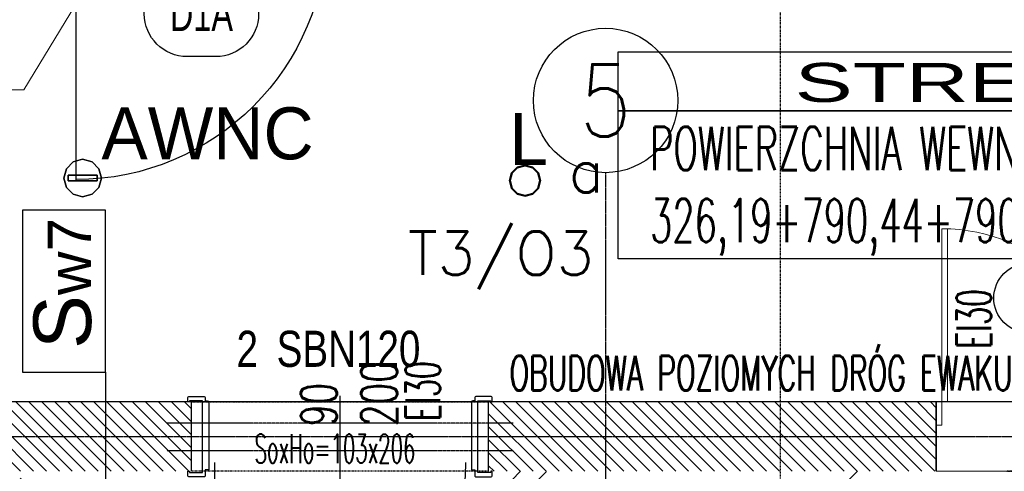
# Model space of a CAD drawing. Header units: millimetres. Extents: x 69081 to 158617, y -37521 to -9534.
# Tile 76 of 256: x 112805 to 113146, y -20561 to -20404. Entities that reach past the tile are written whole.
import ezdxf
from ezdxf.enums import TextEntityAlignment as Align

# ---------------------------------------------------------------- set-up
doc = ezdxf.new("R2010")
doc.units = ezdxf.units.MM
doc.linetypes.add('DO', pattern=[0.8, 0.6, -0.1, 0, -0.1])
doc.linetypes.add('DP', pattern=[0.5, 0.3, -0.2])
for name, color, linetype in [('0_oświetlenie', 7, 'Continuous'), ('_A-opisy', 51, 'Continuous'), ('A-----SZ', 8, 'Continuous'), ('A-OSI', 8, 'DO'), ('A-SCI', 7, 'Continuous'), ('AM DRZIW WEWN', 1, 'Continuous'), ('BA_drz', 7, 'Continuous'), ('BA_sym', 7, 'Continuous'), ('BA_WIC', 1, 'Continuous'), ('BI_sym', 7, 'Continuous'), ('BZ_sym', 7, 'Continuous'), ('E_Oświetlenie - Numer obwodu', 1, 'Continuous'), ('E_Oświetlenie - Opis', 4, 'Continuous'), ('JS_OLKA KONSTR', 231, 'Continuous'), ('JS_p.poż.', 240, 'Continuous'), ('JS_PODCIĄGI', 1, 'DP'), ('Nadproża', 5, 'DO'), ('porta', 8, 'Continuous'), ('R-----OP', 1, 'Continuous'), ('R-----WY', 1, 'Continuous')]:
    doc.layers.add(name, color=color, linetype=linetype)
for name, color, linetype, lineweight in [('_A-stolarka', 72, 'Continuous', 9), ('_A-ściany', 141, 'Continuous', 35), ('A-DRZ-SY', 7, 'Continuous', 25), ('SB_OTWORY DRZWI', 1, 'Continuous', 9), ('SB_PRZEJSCIA', 3, 'Continuous', 9)]:
    doc.layers.add(name, color=color, linetype=linetype, lineweight=lineweight)
doc.layers.get('R-----WY').off()
doc.styles.add('Arial', font='l_10646.ttf')
doc.styles.add('BIKTS', font='bikromsw.shx', dxfattribs={"width": 0.85})
doc.styles.add('Opisowy', font='arial.ttf')
doc.styles.add('ROMANS', font='romans.shx', dxfattribs={"height": 1})
doc.styles.add('SIMPLEX', font='simplex', dxfattribs={"width": 0.85})
doc.styles.add('TableTextStyle', font='txt')

# ---------------------------------------------------------------- blocks, each defined once
blk = doc.blocks.new('dr1h901')
at = {"color": 0}
blk.add_line((-0.5, 0), (-0.5, 1.005), dxfattribs=at)
at = {"color": 1}
blk.add_line((0, 0.1689), (0, -0.2655), dxfattribs=at)
blk.add_arc((-0.5, 0), 1, 0, 90, dxfattribs=at)
blk = doc.blocks.new('enr')
blk.add_circle((0, 0), 0.5)
at = {"style": 'ROMANS', "width": 0.85}
blk.add_attdef('NR', text='', height=0.5, dxfattribs=at).set_placement((0, 0), align=Align.MIDDLE_CENTER)
blk = doc.blocks.new('osie')
at = {"layer": 'A-OSI'}
for p, q in [((18923.6, -43296.02), (18923.6, -44525.44)), ((17574.24, -43387.43), (20818.3, -43387.43))]:
    blk.add_line(p, q, dxfattribs=at)
at = {"layer": 'BI_sym', "xscale": 50, "yscale": 50, "zscale": 50}
blk.add_blockref('enr', (18923.6, -43271.02), dxfattribs=at).add_auto_attribs({'NR': '5'})
blk = doc.blocks.new('REWIZJE')
at = {"layer": '_A-opisy', "color": 40}
blk.add_line((28149.58, -31193.14), (28149.58, -31231.14), dxfattribs=at)
blk.add_line((28149.58, -31193.14), (28149.58, -31231.14), dxfattribs=at)
blk.add_circle((28149.59, -31181.14), 12, dxfattribs=at)
at = {"layer": '_A-stolarka'}
for p, q in [((28119.58, -31215.14), (28119.58, -31157.14)), ((28119.58, -31157.14), (28121.58, -31157.14)), ((28119.58, -31217.14), (28119.58, -31157.14)), ((28121.58, -31157.14), (28121.58, -31217.14)), ((28117.58, -31217.14), (28119.58, -31217.14)), ((28117.58, -31225.14), (28117.58, -31217.14)), ((28117.58, -31217.14), (28119.58, -31217.14)), ((28119.58, -31217.14), (28119.58, -31215.14)), ((28119.58, -31217.14), (28119.58, -31225.14)), ((28121.58, -31217.14), (28119.58, -31217.14)), ((28179.58, -31217.14), (28179.58, -31217.14)), ((28179.58, -31217.14), (28179.58, -31225.14)), ((28181.58, -31217.14), (28179.58, -31217.14)), ((28181.58, -31225.14), (28181.58, -31217.14)), ((28119.58, -31225.14), (28117.58, -31225.14)), ((28179.58, -31225.14), (28181.58, -31225.14))]:
    blk.add_line(p, q, dxfattribs=at)
blk.add_arc((28119.58, -31217.14), 60, 0, 90, dxfattribs=at)
at = {"layer": '_A-ściany', "linetype": 'Continuous'}
for p, q in [((28117.58, -31217.14), (28117.58, -31241.14)), ((28181.58, -31217.14), (28181.58, -31241.14))]:
    blk.add_line(p, q, dxfattribs=at)
at = {"layer": '_A-ściany', "lineweight": 5}
for p, q in [((28181.58, -31217.14), (28117.58, -31217.14)), ((28181.58, -31241.14), (28117.58, -31241.14))]:
    blk.add_line(p, q, dxfattribs=at)
at = {"layer": 'JS_PODCIĄGI', "color": 4}
for p, q in [((28157.08, -31241.14), (28142.08, -31241.14)), ((28142.08, -31241.14), (28157.08, -31241.14))]:
    blk.add_line(p, q, dxfattribs=at)
at = {"layer": '_A-opisy', "color": 40, "insert": (28121.24, -31172.97), "char_height": 16, "attachment_point": 1, "style": 'Opisowy'}
blk.add_mtext_dynamic_manual_height_columns('\\pxqc;R', width=57.9989, gutter_width=1, heights=[0], dxfattribs=at)
blk = doc.blocks.new('symnadpr')
at = {"style": 'BIKTS', "width": 0.8}
blk.add_attdef('SZT_NADPR', text='', height=25, dxfattribs=at).set_placement((-48.74, -11.67), align=Align.RIGHT)
blk.add_attdef('NAZNADPR', (-42.6, -11.67), '', height=25, dxfattribs=at)
blk = doc.blocks.new('A$C04435ce7')
at = {"layer": 'Nadproża', "ltscale": 0.75}
for p, q in [((2292.09, 771.01), (2172.09, 771.01)), ((2292.09, 761.44), (2172.09, 761.44))]:
    blk.add_line(p, q, dxfattribs=at)
at = {"layer": 'BZ_sym'}
ref = blk.add_blockref('symnadpr', (2231.63, 796.79), dxfattribs=dict(at, xscale=0.5, yscale=0.5, zscale=0.5))
ref.add_attrib('naznadpr', 'SBN120', (2210.13, 790.54), dxfattribs={"height": 12.5, "style": 'BIKTS', "width": 0.8})
ref.add_attrib('szt_nadpr', '2', dxfattribs={"height": 12.5, "style": 'BIKTS', "width": 0.8}).set_placement((2203.68, 790.54), align=Align.RIGHT)
blk = doc.blocks.new('symdrz')
blk.add_lwpolyline([(-10, -30, -1), (-10, 30), (10, 30, -1), (10, -30)], format="xyb", close=True)
at = {"style": 'BIKTS', "width": 0.8}
blk.add_attdef('SZERDRZ', text='', height=25, dxfattribs=at).set_placement((77.15, 8.8), align=Align.CENTER)
blk.add_attdef('SYMDRZ', text='', height=25, dxfattribs=at).set_placement((0, 0), align=Align.MIDDLE)
blk.add_attdef('WYSDRZ', text='', height=25, dxfattribs=at).set_placement((77.15, -9.49), align=Align.TOP_CENTER)
blk = doc.blocks.new('A$C40e4dba9')
at = {"layer": 'A-SCI', "color": 4}
for p, q in [((0, 0), (0, 24)), ((103, 0), (103, 24))]:
    blk.add_line(p, q, dxfattribs=at)
at = {"layer": 'JS_PODCIĄGI', "lineweight": -3}
for p, q in [((0, 24), (103, 24)), ((103, 0), (0, 0))]:
    blk.add_line(p, q, dxfattribs=at)
at = {"layer": 'AM DRZIW WEWN', "insert": (21.87, 12.86), "char_height": 10, "width": 61.9698, "attachment_point": 1, "style": 'ROMANS'}
blk.add_mtext('{\\W0.5;SoxHo=103x206}', dxfattribs=at)
blk = doc.blocks.new('PRZEKROJE')
at = {"layer": 'R-----OP', "color": 121, "linetype": 'DP'}
blk.add_line((19809.22, -32516.52), (19809.22, -34819.41), dxfattribs=at)
blk = doc.blocks.new('opis lamp')
at = {"layer": 'E_Oświetlenie - Numer obwodu', "style": 'SIMPLEX'}
blk.add_attdef('OBWÓD', text='', height=15, dxfattribs=at).set_placement((-9.46, -1.18), align=Align.CENTER)
at = {"layer": 'E_Oświetlenie - Opis', "style": 'SIMPLEX'}
blk.add_attdef('OPIS1', (55.72, 42.77), '', height=15, dxfattribs=at)

msp = doc.modelspace()

# ---------------------------------------------------------------- hatches: boundary and pattern name
at = {"layer": 'A-----SZ'}
h = msp.add_hatch(dxfattribs=at)
h.set_pattern_fill('ANSI31', color=256, scale=2)
h.set_pattern_definition([(45, (77432.36, 11586.2524), (-4.4901281, 4.4901281), [])])
h.paths.add_polyline_path([(111471.1992, -19714.1903), (111466.7002, -19694.7029), (111455.0078, -19697.4023), (111459.5068, -19716.8897), (111502.2475, -19902.02), (111556.8122, -19889.4228), (111554.1128, -19877.7303), (111511.2405, -19887.6282)])
h.paths.add_polyline_path([(111908.6415, -20600.5941), (111739.3228, -20600.5941), (111708.7721, -20612.5941), (111908.6415, -20612.5941)])
h.paths.add_polyline_path([(111920.6415, -20560.5941), (111908.6415, -20561.5038), (111908.6415, -20688.5941), (111920.6415, -20688.5941)])
h.paths.add_polyline_path([(111920.6415, -20791.5941), (111908.6415, -20791.5941), (111908.6415, -20869.395), (111920.6415, -20878.9403)])
h.paths.add_polyline_path([(112115.6415, -20560.5941), (112100.6415, -20560.5941), (112100.6415, -21261.5941), (112115.6415, -21261.5941)])
h.paths.add_polyline_path([(112297.6415, -20560.5941), (112285.6415, -20560.5941), (112285.6415, -20678.5941), (112297.6415, -20678.5941)])
h.paths.add_polyline_path([(112409.6415, -20560.5941), (112397.6415, -20560.5941), (112397.6415, -20660.5941), (112445.6415, -20660.5941), (112445.6415, -20648.5941), (112409.6415, -20648.5941)])
h.paths.add_polyline_path([(112508.6415, -20560.5941), (112496.6415, -20560.5941), (112496.6415, -20648.5941), (112460.6415, -20648.5941), (112460.6415, -20660.5941), (112508.6415, -20660.5941)])
h.paths.add_polyline_path([(112460.6415, -20648.5941), (112445.6415, -20648.5941), (112445.6415, -21261.5941), (112460.6415, -21261.5941)])
h.paths.add_polyline_path([(112445.6415, -20800.5941), (112297.6415, -20800.5941), (112297.6415, -20781.5941), (112285.6415, -20781.5941), (112285.6415, -20812.5941), (112445.6415, -20812.5941)])
h.paths.add_polyline_path([(112620.6415, -20781.5941), (112608.6415, -20781.5941), (112608.6415, -20800.5941), (112460.6415, -20800.5941), (112460.6415, -20812.5941), (112620.6415, -20812.5941)])
h.paths.add_polyline_path([(112620.6415, -20560.5941), (112608.6415, -20560.5941), (112608.6415, -20678.5941), (112620.6415, -20678.5941)])
h.paths.add_polyline_path([(112805.6415, -20560.5941), (112790.6415, -20560.5941), (112790.6415, -21261.5941), (112805.6415, -21261.5941)])
h.paths.add_polyline_path([(112987.6415, -20560.5941), (112975.6415, -20560.5941), (112975.6415, -20678.5941), (112987.6415, -20678.5941)])
h.paths.add_polyline_path([(112987.6415, -20779.5941), (112975.6415, -20779.5941), (112975.6415, -20812.5941), (113135.6415, -20812.5941), (113135.6415, -20800.5941), (112987.6415, -20800.5941)])
h.paths.add_polyline_path([(113099.6415, -20560.5941), (113087.6415, -20560.5941), (113087.6415, -20660.5941), (113135.6415, -20660.5941), (113135.6415, -20648.5941), (113099.6415, -20648.5941)])
h.paths.add_polyline_path([(113150.6415, -20648.5941), (113135.6415, -20648.5941), (113135.6415, -21261.5941), (113150.6415, -21261.5941)])
h.paths.add_polyline_path([(113198.6415, -20560.5941), (113186.6415, -20560.5941), (113186.6415, -20648.5941), (113150.6415, -20648.5941), (113150.6415, -20660.5941), (113198.6415, -20660.5941)])
h.paths.add_polyline_path([(113310.6415, -20560.5941), (113298.6415, -20560.5941), (113298.6415, -20678.5941), (113310.6415, -20678.5941)])
h.paths.add_polyline_path([(113310.6415, -20779.5941), (113298.6415, -20779.5941), (113298.6415, -20800.5941), (113150.6415, -20800.5941), (113150.6415, -20812.5941), (113310.6415, -20812.5941)])
h.paths.add_polyline_path([(113495.6415, -20560.5941), (113480.6415, -20560.5941), (113480.6415, -21261.5941), (113495.6415, -21261.5941)])
h.paths.add_polyline_path([(113840.6415, -20560.5941), (113825.6415, -20560.5941), (113825.6415, -21261.5941), (113840.6415, -21261.5941)])
h.paths.add_polyline_path([(113825.6415, -20648.5941), (113789.6415, -20648.5941), (113789.6415, -20560.5941), (113777.6415, -20560.5941), (113777.6415, -20660.5941), (113825.6415, -20660.5941)])
h.paths.add_polyline_path([(113677.6415, -20560.5941), (113665.6415, -20560.5941), (113665.6415, -20678.5941), (113677.6415, -20678.5941)])
h.paths.add_polyline_path([(113677.6415, -20781.5941), (113665.6415, -20781.5941), (113665.6415, -20812.5941), (113825.6415, -20812.5941), (113825.6415, -20800.5941), (113677.6415, -20800.5941)])
h.paths.add_polyline_path([(114226.1415, -20560.5941), (114214.1415, -20560.5941), (114214.1415, -20688.5941), (114226.1415, -20688.5941)])
h.paths.add_polyline_path([(114237.1415, -20346.5941), (114217.1415, -20346.5941), (114217.1415, -20358.5941), (114225.1415, -20358.5941), (114225.1415, -20536.5941), (114237.1415, -20536.5941)])
h.paths.add_polyline_path([(114114.1415, -20346.5941), (114020.1415, -20346.5941), (114020.1415, -20358.5941), (114114.1415, -20358.5941)])
h = msp.add_hatch(dxfattribs=at)
h.set_pattern_fill('ANSI31', color=256, angle=270)
h.set_pattern_definition([(315, (133274.583, 9115.9974), (2.24506402, 2.24506404), [])])
h.paths.add_polyline_path([(112864.6415, -20536.5941), (112864.6415, -20560.5941), (112731.6415, -20560.5849), (112731.6415, -20536.5849)])
h = msp.add_hatch(dxfattribs=at)
h.set_pattern_fill('ANSI31', color=256, angle=270)
h.set_pattern_definition([(315, (133510.583, 9115.9974), (2.24506402, 2.24506404), [])])
h.paths.add_polyline_path([(113122.6814, -20536.5849), (113122.6814, -20560.5849), (112967.6415, -20560.5941), (112967.6415, -20536.5941)])

# ---------------------------------------------------------------- linework, layer by layer
msp.add_lwpolyline([(111556.6836, -18844.1938), (111703.244, -18807.7598), (111981.0586, -20011.1069), (112126.2397, -19977.5892), (112217.3915, -20376.0176), (113845.1415, -20376.0176), (113845.1415, -18660.5941), (113996.1415, -18660.5941), (113996.1415, -20536.5941), (111947.4049, -20536.5941), (111556.4636, -18843.6979)])
at = {"layer": '0_oświetlenie'}
for points in [[(112821.3432, -20455.8059, 0), (112823.7221, -20453.427, 0)], [(112823.7221, -20453.427, 0), (112821.3432, -20455.8059, 0)], [(112823.7221, -20453.427, 0), (112821.3432, -20455.8059, 0)], [(112821.3432, -20455.8059, 0), (112823.7221, -20453.427, 0)], [(112823.7221, -20453.427, 0), (112826.9721, -20452.5559, 0)], [(112826.9721, -20452.5559, 0), (112823.7221, -20453.427, 0)], [(112826.9721, -20452.5559, 0), (112823.7221, -20453.427, 0)], [(112823.7221, -20453.427, 0), (112826.9721, -20452.5559, 0)], [(112826.9721, -20452.5559, 0), (112830.2221, -20453.427, 0)], [(112830.2221, -20453.427, 0), (112826.9721, -20452.5559, 0)], [(112830.2221, -20453.427, 0), (112826.9721, -20452.5559, 0)], [(112826.9721, -20452.5559, 0), (112830.2221, -20453.427, 0)], [(112830.2221, -20453.427, 0), (112832.601, -20455.8059, 0)], [(112832.601, -20455.8059, 0), (112830.2221, -20453.427, 0)], [(112832.601, -20455.8059, 0), (112830.2221, -20453.427, 0)], [(112830.2221, -20453.427, 0), (112832.601, -20455.8059, 0)], [(112820.4721, -20459.0559, 0), (112821.3432, -20455.8059, 0)], [(112821.3432, -20455.8059, 0), (112820.4721, -20459.0559, 0)], [(112821.3432, -20455.8059, 0), (112820.4721, -20459.0559, 0)], [(112820.4721, -20459.0559, 0), (112821.3432, -20455.8059, 0)], [(112832.601, -20455.8059, 0), (112833.4721, -20459.0559, 0)], [(112833.4721, -20459.0559, 0), (112832.601, -20455.8059, 0)], [(112833.4721, -20459.0559, 0), (112832.601, -20455.8059, 0)], [(112832.601, -20455.8059, 0), (112833.4721, -20459.0559, 0)], [(112974.8393, -20459.9367, 0), (112975.5619, -20457.2365, 0)], [(112975.5619, -20457.2365, 0), (112974.8393, -20459.9367, 0)], [(112975.5619, -20457.2365, 0), (112974.8393, -20459.9367, 0)], [(112974.8393, -20459.9367, 0), (112975.5619, -20457.2365, 0)], [(112975.0893, -20459.9367, 0), (112975.7768, -20457.3615, 0)], [(112975.7768, -20457.3615, 0), (112975.0893, -20459.9367, 0)], [(112975.7768, -20457.3615, 0), (112975.0893, -20459.9367, 0)], [(112975.0893, -20459.9367, 0), (112975.7768, -20457.3615, 0)], [(112975.5619, -20457.2365, 0), (112977.5385, -20455.26, 0)], [(112977.5385, -20455.26, 0), (112975.5619, -20457.2365, 0)], [(112977.5385, -20455.26, 0), (112975.5619, -20457.2365, 0)], [(112975.5619, -20457.2365, 0), (112977.5385, -20455.26, 0)], [(112975.7768, -20457.3615, 0), (112977.6635, -20455.4768, 0)], [(112977.6635, -20455.4768, 0), (112975.7768, -20457.3615, 0)], [(112977.6635, -20455.4768, 0), (112975.7768, -20457.3615, 0)], [(112975.7768, -20457.3615, 0), (112977.6635, -20455.4768, 0)], [(112977.5385, -20455.26, 0), (112980.2377, -20454.5364, 0)], [(112980.2377, -20454.5364, 0), (112977.5385, -20455.26, 0)], [(112980.2377, -20454.5364, 0), (112977.5385, -20455.26, 0)], [(112977.5385, -20455.26, 0), (112980.2377, -20454.5364, 0)], [(112977.6635, -20455.4768, 0), (112980.2377, -20454.7864, 0)], [(112980.2377, -20454.7864, 0), (112977.6635, -20455.4768, 0)], [(112980.2377, -20454.7864, 0), (112977.6635, -20455.4768, 0)], [(112977.6635, -20455.4768, 0), (112980.2377, -20454.7864, 0)], [(112980.2377, -20454.5364, 0), (112982.9369, -20455.26, 0)], [(112982.9369, -20455.26, 0), (112980.2377, -20454.5364, 0)], [(112982.9369, -20455.26, 0), (112980.2377, -20454.5364, 0)], [(112980.2377, -20454.5364, 0), (112982.9369, -20455.26, 0)], [(112980.2377, -20454.7864, 0), (112982.8119, -20455.4768, 0)], [(112982.8119, -20455.4768, 0), (112980.2377, -20454.7864, 0)], [(112982.8119, -20455.4768, 0), (112980.2377, -20454.7864, 0)], [(112980.2377, -20454.7864, 0), (112982.8119, -20455.4768, 0)], [(112982.8119, -20455.4768, 0), (112984.6987, -20457.3615, 0)], [(112984.6987, -20457.3615, 0), (112982.8119, -20455.4768, 0)], [(112984.6987, -20457.3615, 0), (112982.8119, -20455.4768, 0)], [(112982.8119, -20455.4768, 0), (112984.6987, -20457.3615, 0)], [(112982.9369, -20455.26, 0), (112984.9135, -20457.2365, 0)], [(112984.9135, -20457.2365, 0), (112982.9369, -20455.26, 0)], [(112984.9135, -20457.2365, 0), (112982.9369, -20455.26, 0)], [(112982.9369, -20455.26, 0), (112984.9135, -20457.2365, 0)], [(112984.6987, -20457.3615, 0), (112985.3862, -20459.9367, 0)], [(112985.3862, -20459.9367, 0), (112984.6987, -20457.3615, 0)], [(112985.3862, -20459.9367, 0), (112984.6987, -20457.3615, 0)], [(112984.6987, -20457.3615, 0), (112985.3862, -20459.9367, 0)], [(112984.9135, -20457.2365, 0), (112985.6362, -20459.9367, 0)], [(112985.6362, -20459.9367, 0), (112984.9135, -20457.2365, 0)], [(112985.6362, -20459.9367, 0), (112984.9135, -20457.2365, 0)], [(112984.9135, -20457.2365, 0), (112985.6362, -20459.9367, 0)], [(112821.3432, -20462.3059, 0), (112820.4721, -20459.0559, 0)], [(112820.4721, -20459.0559, 0), (112821.3432, -20462.3059, 0)], [(112820.4721, -20459.0559, 0), (112821.3432, -20462.3059, 0)], [(112821.3432, -20462.3059, 0), (112820.4721, -20459.0559, 0)], [(112821.9721, -20458.0559, 0), (112821.9721, -20460.0559, 0)], [(112831.9721, -20458.0559, 0), (112821.9721, -20458.0559, 0)], [(112821.9721, -20460.0559, 0), (112821.9721, -20458.0559, 0)], [(112821.9721, -20458.0559, 0), (112831.9721, -20458.0559, 0)], [(112821.9721, -20460.0559, 0), (112831.9721, -20460.0559, 0)], [(112831.9721, -20460.0559, 0), (112821.9721, -20460.0559, 0)], [(112831.9721, -20460.0559, 0), (112831.9721, -20458.0559, 0)], [(112831.9721, -20458.0559, 0), (112831.9721, -20460.0559, 0)], [(112833.4721, -20459.0559, 0), (112832.601, -20462.3059, 0)], [(112832.601, -20462.3059, 0), (112833.4721, -20459.0559, 0)], [(112832.601, -20462.3059, 0), (112833.4721, -20459.0559, 0)], [(112833.4721, -20459.0559, 0), (112832.601, -20462.3059, 0)], [(112975.5619, -20462.6369, 0), (112974.8393, -20459.9367, 0)], [(112974.8393, -20459.9367, 0), (112975.5619, -20462.6369, 0)], [(112974.8393, -20459.9367, 0), (112975.5619, -20462.6369, 0)], [(112975.5619, -20462.6369, 0), (112974.8393, -20459.9367, 0)], [(112975.7768, -20462.5119, 0), (112975.0893, -20459.9367, 0)], [(112975.0893, -20459.9367, 0), (112975.7768, -20462.5119, 0)], [(112975.0893, -20459.9367, 0), (112975.7768, -20462.5119, 0)], [(112975.7768, -20462.5119, 0), (112975.0893, -20459.9367, 0)], [(112985.3862, -20459.9367, 0), (112984.6987, -20462.5119, 0)], [(112984.6987, -20462.5119, 0), (112985.3862, -20459.9367, 0)], [(112984.6987, -20462.5119, 0), (112985.3862, -20459.9367, 0)], [(112985.3862, -20459.9367, 0), (112984.6987, -20462.5119, 0)], [(112985.6362, -20459.9367, 0), (112984.9135, -20462.6369, 0)], [(112984.9135, -20462.6369, 0), (112985.6362, -20459.9367, 0)], [(112984.9135, -20462.6369, 0), (112985.6362, -20459.9367, 0)], [(112985.6362, -20459.9367, 0), (112984.9135, -20462.6369, 0)], [(112823.7221, -20464.6848, 0), (112821.3432, -20462.3059, 0)], [(112821.3432, -20462.3059, 0), (112823.7221, -20464.6848, 0)], [(112821.3432, -20462.3059, 0), (112823.7221, -20464.6848, 0)], [(112823.7221, -20464.6848, 0), (112821.3432, -20462.3059, 0)], [(112832.601, -20462.3059, 0), (112830.2221, -20464.6848, 0)], [(112830.2221, -20464.6848, 0), (112832.601, -20462.3059, 0)], [(112830.2221, -20464.6848, 0), (112832.601, -20462.3059, 0)], [(112832.601, -20462.3059, 0), (112830.2221, -20464.6848, 0)], [(112977.5385, -20464.6135, 0), (112975.5619, -20462.6369, 0)], [(112975.5619, -20462.6369, 0), (112977.5385, -20464.6135, 0)], [(112975.5619, -20462.6369, 0), (112977.5385, -20464.6135, 0)], [(112977.5385, -20464.6135, 0), (112975.5619, -20462.6369, 0)], [(112977.6635, -20464.3967, 0), (112975.7768, -20462.5119, 0)], [(112975.7768, -20462.5119, 0), (112977.6635, -20464.3967, 0)], [(112975.7768, -20462.5119, 0), (112977.6635, -20464.3967, 0)], [(112977.6635, -20464.3967, 0), (112975.7768, -20462.5119, 0)], [(112980.2377, -20465.3371, 0), (112977.5385, -20464.6135, 0)], [(112977.5385, -20464.6135, 0), (112980.2377, -20465.3371, 0)], [(112977.5385, -20464.6135, 0), (112980.2377, -20465.3371, 0)], [(112980.2377, -20465.3371, 0), (112977.5385, -20464.6135, 0)], [(112980.2377, -20465.0871, 0), (112977.6635, -20464.3967, 0)], [(112977.6635, -20464.3967, 0), (112980.2377, -20465.0871, 0)], [(112977.6635, -20464.3967, 0), (112980.2377, -20465.0871, 0)], [(112980.2377, -20465.0871, 0), (112977.6635, -20464.3967, 0)], [(112982.8119, -20464.3967, 0), (112980.2377, -20465.0871, 0)], [(112980.2377, -20465.0871, 0), (112982.8119, -20464.3967, 0)], [(112980.2377, -20465.0871, 0), (112982.8119, -20464.3967, 0)], [(112982.8119, -20464.3967, 0), (112980.2377, -20465.0871, 0)], [(112982.9369, -20464.6135, 0), (112980.2377, -20465.3371, 0)], [(112980.2377, -20465.3371, 0), (112982.9369, -20464.6135, 0)], [(112980.2377, -20465.3371, 0), (112982.9369, -20464.6135, 0)], [(112982.9369, -20464.6135, 0), (112980.2377, -20465.3371, 0)], [(112984.6987, -20462.5119, 0), (112982.8119, -20464.3967, 0)], [(112982.8119, -20464.3967, 0), (112984.6987, -20462.5119, 0)], [(112982.8119, -20464.3967, 0), (112984.6987, -20462.5119, 0)], [(112984.6987, -20462.5119, 0), (112982.8119, -20464.3967, 0)], [(112984.9135, -20462.6369, 0), (112982.9369, -20464.6135, 0)], [(112982.9369, -20464.6135, 0), (112984.9135, -20462.6369, 0)], [(112982.9369, -20464.6135, 0), (112984.9135, -20462.6369, 0)], [(112984.9135, -20462.6369, 0), (112982.9369, -20464.6135, 0)], [(112826.9721, -20465.5559, 0), (112823.7221, -20464.6848, 0)], [(112823.7221, -20464.6848, 0), (112826.9721, -20465.5559, 0)], [(112823.7221, -20464.6848, 0), (112826.9721, -20465.5559, 0)], [(112826.9721, -20465.5559, 0), (112823.7221, -20464.6848, 0)], [(112830.2221, -20464.6848, 0), (112826.9721, -20465.5559, 0)], [(112826.9721, -20465.5559, 0), (112830.2221, -20464.6848, 0)], [(112826.9721, -20465.5559, 0), (112830.2221, -20464.6848, 0)], [(112830.2221, -20464.6848, 0), (112826.9721, -20465.5559, 0)]]:
    msp.add_polyline3d(points, dxfattribs=at)
at = {"layer": 'A-SCI', "color": 4}
for p, q in [((112864.6415, -20560.5941), (112864.6415, -20536.5941)), ((112967.6415, -20560.5941), (112967.6415, -20536.5941))]:
    msp.add_line(p, q, dxfattribs=at)
for points in [[(112864.6415, -20536.5941), (112731.6415, -20536.5941)], [(113318.6415, -20536.5941), (112967.6415, -20536.5941)]]:
    msp.add_lwpolyline(points, dxfattribs=at)
at = {"layer": 'BA_WIC'}
msp.add_line((112834.8996, -20526.2911), (112834.8996, -20586.5457), dxfattribs=at)
msp.add_lwpolyline([(112834.8996, -20526.2911), (112834.8996, -20470.1126), (112806.0816, -20470.1126), (112806.0816, -20526.2911)], close=True, dxfattribs=at)
at = {"layer": 'JS_p.poż.'}
for points in [[(113012.5469, -20415.3753), (113282.4075, -20415.3753), (113282.4075, -20435.821), (113012.5469, -20435.821)], [(113012.5469, -20435.821), (113282.4075, -20435.821), (113282.4075, -20487.0459), (113012.5469, -20487.0459)]]:
    msp.add_lwpolyline(points, close=True, dxfattribs=at).dxf.unprotected_set("ltscale", 0)
at = {"layer": 'JS_PODCIĄGI', "lineweight": -3}
msp.add_line((112967.6415, -20536.5941), (112864.6415, -20536.5941), dxfattribs=at)
at = {"layer": 'porta'}
for points in [[(112863.9415, -20536.1941), (112863.9415, -20536.5941), (112863.4415, -20536.5941), (112863.4415, -20534.9941, -0.41421356), (112863.7415, -20534.6941), (112869.0915, -20534.6941, -0.36992408), (112869.4415, -20534.9941), (112869.4415, -20536.1941), (112870.1415, -20536.1941, -0.41421356), (112870.6415, -20536.6941), (112870.6415, -20560.0441), (112869.4415, -20560.0441), (112869.4415, -20562.1941, -0.45993492), (112869.0915, -20562.4941), (112863.7415, -20562.4941, -0.41421356), (112863.4415, -20562.1941), (112863.4415, -20560.5941), (112863.9415, -20560.5941), (112863.9415, -20560.9941), (112868.4415, -20560.9941), (112868.4415, -20536.1941), (112863.9415, -20536.1941), (112863.9415, -20536.5941)], [(112968.3415, -20536.1941), (112968.3415, -20536.5941), (112968.8415, -20536.5941), (112968.8415, -20534.9941, 0.41421356), (112968.5415, -20534.6941), (112963.1915, -20534.6941, 0.36992408), (112962.8415, -20534.9941), (112962.8415, -20536.1941), (112962.1415, -20536.1941, 0.41421356), (112961.6415, -20536.6941), (112961.6415, -20560.0441), (112962.8415, -20560.0441), (112962.8415, -20562.1941, 0.45993492), (112963.1915, -20562.4941), (112968.5415, -20562.4941, 0.41421356), (112968.8415, -20562.1941), (112968.8415, -20560.5941), (112968.3415, -20560.5941), (112968.3415, -20560.9941), (112963.8415, -20560.9941), (112963.8415, -20536.1941), (112968.3415, -20536.1941), (112968.3415, -20536.5941)]]:
    msp.add_lwpolyline(points, format="xyb", dxfattribs=at)
at = {"layer": 'SB_PRZEJSCIA', "color": 1}
msp.add_lwpolyline([(112788.861, -20428.5366), (112806.5817, -20428.5366), (112846.009, -20363.5941)], dxfattribs=at)

# ---------------------------------------------------------------- block references
at = {"layer": '0_oświetlenie'}
ref = msp.add_blockref('opis lamp', (112949.6943, -20464.604, 1), dxfattribs=at)
ref.add_attrib('OBWÓD', 'T3/O3', dxfattribs={"layer": 'E_Oświetlenie - Numer obwodu', "height": 15, "style": 'SIMPLEX'}).set_placement((112971.8506, -20492.572, 1), align=Align.CENTER)
ref.add_attrib('OPIS1', 'a', (112995.3148, -20464.0413, 1), dxfattribs={"layer": 'E_Oświetlenie - Opis', "height": 15, "style": 'SIMPLEX'})
at = {"layer": 'A-DRZ-SY', "color": 4}
msp.add_blockref('REWIZJE', (85005.0592, 10680.5453), dxfattribs=at)
at = {"layer": 'A-SCI', "color": 4}
msp.add_blockref('osie', (94084.5456, 22838.835), dxfattribs=at)
at = {"layer": 'AM DRZIW WEWN'}
ref = msp.add_blockref('symdrz', (112868.1415, -20402.1401), dxfattribs=dict(at, xscale=0.4950000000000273, yscale=0.4950000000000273, zscale=0.4950000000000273))
ref.add_attrib('Symdrz', 'D1A', dxfattribs={"layer": 'BA_sym', "height": 12, "style": 'BIKTS', "width": 0.7}).set_placement((112868.1415, -20402.1401), align=Align.MIDDLE_CENTER)
at = {"layer": 'BA_drz', "xscale": 87, "yscale": -87, "zscale": -87}
for p in [(112868.1415, -20372.5941), (112916.1415, -20557.5941)]:
    msp.add_blockref('dr1h901', p, dxfattribs=at)
at = {"layer": 'JS_OLKA KONSTR'}
msp.add_blockref('A$C04435ce7', (110684.0499, -21314.9635), dxfattribs=at)
at = {"layer": 'R-----WY'}
msp.add_blockref('PRZEKROJE', (93259.4635, 13995.1786), dxfattribs=at)
at = {"layer": 'SB_OTWORY DRZWI'}
msp.add_blockref('A$C40e4dba9', (112864.6415, -20560.5941), dxfattribs=at)

# ---------------------------------------------------------------- texts
at = {"layer": '0_oświetlenie', "style": 'TableTextStyle'}
for s, p in [('AWNC', (112833.4706, -20452.5561)), ('L', (112974.8387, -20454.5363))]:
    msp.add_text(s, height=18, dxfattribs=at).set_placement(p)
at = {"layer": 'JS_p.poż.'}
for s, insert, char_height, width, attachment_point, style in [('\\pxql;{\\fArial|b0|i0|c0|p34;\\W1.6;STREFA \\fArial|b0|i0|c238|p34;4}', (113073.6394, -20432.8841), 13.5, 1684.198247, 7, 'Arial'), ('{\\W0.6;POWIERZCHNIA WEWNĘTRZNA 31,05+\\P326,19+790,44+790,44=1938,12m2}', (113023.5408, -20441.2929), 15, 524.280769, 1, 'ROMANS'), ('{\\W0.6;OBUDOWA POZIOMYCH DRÓG EWAKUACYNYCH  EI30}', (112974.8561, -20520.5859), 12, 416.609031, 1, 'ROMANS')]:
    msp.add_mtext(s, dxfattribs=dict(at, insert=insert, char_height=char_height, width=width, attachment_point=attachment_point, style=style)).dxf.unprotected_set("ltscale", 0)
at = {"layer": 'JS_p.poż.', "ltscale": 0.02, "char_height": 12, "width": 260.223155, "attachment_point": 1, "rotation": 90, "style": 'ROMANS'}
for insert in [(113129.7368, -20518.1775), (112938.8088, -20543.1635)]:
    msp.add_mtext('{\\W0.6;EI30}', dxfattribs=dict(at, insert=insert))
at = {"layer": 'R-----OP', "char_height": 12.5, "rotation": 90}
for s, insert, width, attachment_point, style in [('\\pxql;{\\fArial|b0|i0|c238|p34;\\H1.6x;S\\H0.75x;w7}', (112809.9037, -20518.2319), 45.544203, 1, 'Arial'), ('\\pxql;{\\W0.7;90\\P200}', (112935.9186, -20202.1228), 342.829506, 9, 'ROMANS')]:
    msp.add_mtext(s, dxfattribs=dict(at, insert=insert, width=width, attachment_point=attachment_point, style=style))

doc.saveas('drawing.dxf')
